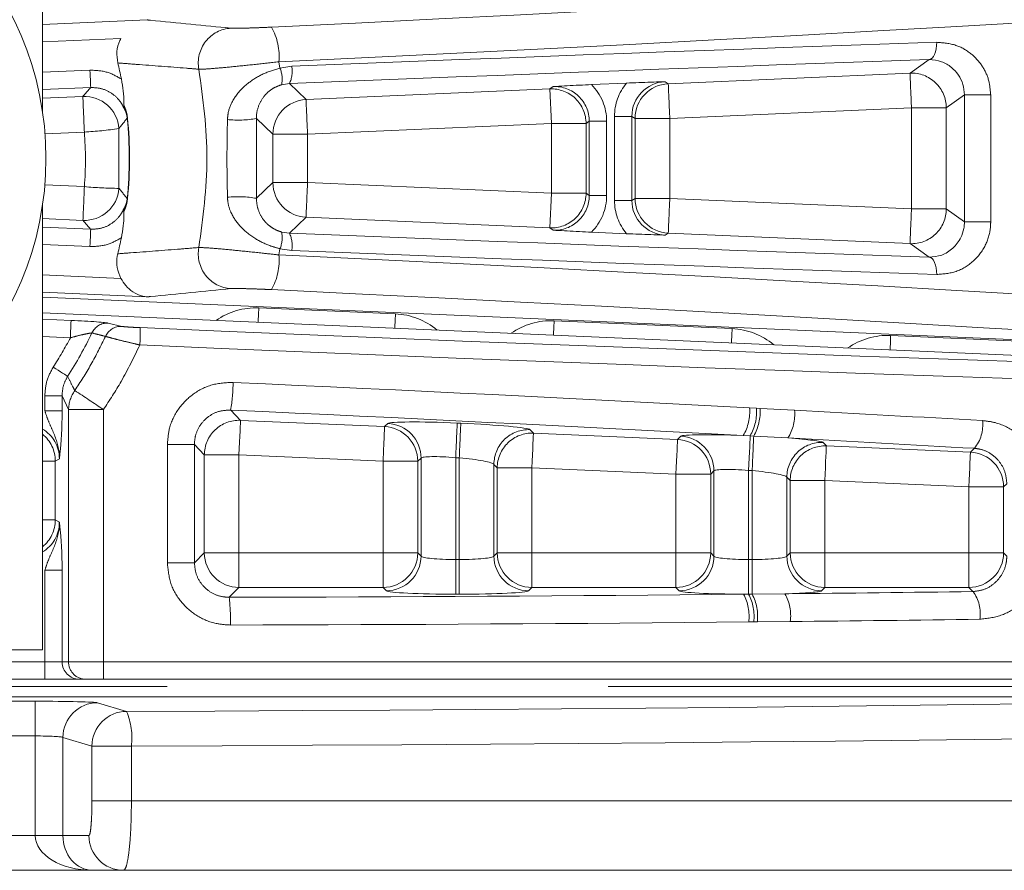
# Model space of a CAD drawing. Header units: millimetres. Extents: x 2 to 601, y 5 to 415.
# Tile 118 of 139: x 434.52 to 437.35, y 281.16 to 283.61. Entities that reach past the tile are written whole.
import ezdxf

# ---------------------------------------------------------------- set-up
doc = ezdxf.new("R2010")
doc.units = ezdxf.units.MM
doc.linetypes.add('PHANTOM', pattern=[12.7, 6.35, -1.27, 1.27, -1.27, 1.27, -1.27])
doc.styles.add('SLDTEXTSTYLE0', font='TXT', dxfattribs={"width": 0.605})
doc.dimstyles.new('SLDDIMSTYLE2', dxfattribs={"dimtxt": 2.5, "dimasz": 2.5, "dimexe": 0, "dimexo": 0.0625, "dimtad": 1, "dimdec": 0, "dimlfac": 10, "dimrnd": 1e-09, "dimzin": 12, "dimdsep": 46, "dimtxsty": 'SLDTEXTSTYLE0', "dimsah": 1, "dimcen": 0.09, "dimadec": 0, "dimazin": 3, "dimtfac": 1, "dimtdec": 0, "dimtofl": 0, "dimtmove": 0, "dimatfit": 3, "dimfxl": 1, "dimfrac": 2, "dimtolj": 1, "dimtzin": 12, "dimarcsym": 0})

# ---------------------------------------------------------------- blocks, each defined once
blk = doc.blocks.new('_D_3')
at = {"color": 7, "linetype": 'Continuous', "lineweight": 0}
for p, q in [((147.0729, 285.3898), (147.0729, 311.1765)), ((504.3394, 282.2649), (504.3394, 311.1765)), ((504.3394, 310.1765), (147.0729, 310.1765))]:
    blk.add_line(p, q, dxfattribs=at)
for points in [[(147.0729, 310.1765), (149.5729, 309.8665), (149.5729, 310.4865)], [(504.3394, 310.1765), (501.8394, 310.4865), (501.8394, 309.8665)]]:
    blk.add_solid(points, dxfattribs=at)
at = {"color": 7, "linetype": 'Continuous', "lineweight": 0, "char_height": 2.5, "attachment_point": 1, "style": 'SLDTEXTSTYLE0'}
for s, insert in [('3573', (332.329, 313.3991)), ('~', (330.3221, 313.3991))]:
    blk.add_mtext(s, dxfattribs=dict(at, insert=insert))

msp = doc.modelspace()

# ---------------------------------------------------------------- linework, layer by layer
at = {"color": 7, "linetype": 'Continuous', "lineweight": 15}
for p, q in [((434.5848, 283.3443), (434.5848, 305.0948)), ((434.5848, 283.5954), (434.8865, 283.6085)), ((434.8107, 283.5552), (434.5848, 283.5453)), ((436.166, 283.4222), (436.2666, 283.4266)), ((434.5848, 281.7948), (434.5848, 283.0753)), ((436.2666, 282.993), (436.166, 282.9974)), ((434.8865, 282.8111), (434.5848, 282.8243)), ((434.5848, 282.8098), (438.6031, 282.6344)), ((434.5848, 282.765), (438.5302, 282.5928)), ((432.7848, 281.7948), (434.5848, 281.7948)), ((434.5915, 281.7098), (432.7781, 281.7098)), ((434.5915, 281.7098), (434.6911, 281.7098)), ((434.7097, 281.7098), (434.6911, 281.7098)), ((434.7599, 281.7098), (434.7097, 281.7098)), ((438.4916, 281.7098), (434.7599, 281.7098)), ((438.5746, 281.659), (428.7544, 281.659)), ((434.7289, 281.1598), (432.6407, 281.1598)), ((434.8181, 281.1598), (434.7289, 281.1598)), ((439.4984, 281.1598), (434.8181, 281.1598))]:
    msp.add_line(p, q, dxfattribs=at)
at = {"color": 7, "linetype": 'PHANTOM', "lineweight": 0}
for p, q in [((435.2655, 283.4879), (435.2687, 283.47)), ((437.083, 283.4553), (437.1377, 283.4941)), ((434.5848, 283.458), (434.7214, 283.4639)), ((435.2687, 283.47), (435.3025, 283.4752)), ((436.3776, 283.4306), (436.3868, 283.4249)), ((436.3868, 283.4249), (437.083, 283.4553)), ((434.7236, 283.414), (434.5848, 283.4079)), ((435.2958, 283.4252), (435.2734, 283.4218)), ((435.2958, 283.4252), (435.3438, 283.3793)), ((435.3438, 283.3793), (436.0458, 283.41)), ((436.0458, 283.41), (436.0551, 283.4165)), ((436.0502, 283.3101), (436.0458, 283.41)), ((434.5848, 283.3831), (434.701, 283.3882)), ((437.2397, 283.3926), (437.1874, 283.3554)), ((437.2397, 283.3926), (437.3154, 283.3926)), ((437.2397, 283.027), (437.2397, 283.3926)), ((437.3154, 283.3926), (437.3154, 283.027)), ((437.0874, 283.3554), (436.3912, 283.325)), ((437.0874, 283.3554), (437.1874, 283.3554)), ((437.0874, 283.0643), (437.0874, 283.3554)), ((437.1874, 283.3554), (437.1874, 283.0643)), ((435.2482, 283.2794), (435.2008, 283.3248)), ((435.2008, 283.3248), (435.2008, 283.0948)), ((436.1594, 283.3167), (436.1501, 283.3101)), ((436.1594, 283.3167), (436.2094, 283.3167)), ((436.1594, 283.103), (436.1594, 283.3167)), ((436.2094, 283.3167), (436.2094, 283.103)), ((436.282, 283.3307), (436.232, 283.3307)), ((436.232, 283.0889), (436.232, 283.3307)), ((436.282, 283.3307), (436.282, 283.0889)), ((436.2912, 283.325), (436.282, 283.3307)), ((436.2912, 283.0947), (436.2912, 283.325)), ((436.2912, 283.325), (436.3912, 283.325)), ((436.3912, 283.325), (436.3912, 283.0947)), ((434.805, 283.296), (434.8051, 283.1235)), ((436.0502, 283.3101), (435.3482, 283.2794)), ((436.1501, 283.3101), (436.0502, 283.3101)), ((436.0502, 283.1095), (436.0502, 283.3101)), ((436.1501, 283.3101), (436.1501, 283.1095)), ((434.7053, 283.2857), (434.592, 283.2808)), ((435.2482, 283.1402), (435.2482, 283.2794)), ((435.3482, 283.2794), (435.2482, 283.2794)), ((435.3482, 283.2794), (435.3482, 283.1402)), ((434.5916, 283.1335), (434.7055, 283.1285)), ((435.2008, 283.0948), (435.2482, 283.1402)), ((435.3482, 283.1402), (435.2482, 283.1402)), ((435.3482, 283.1402), (436.0502, 283.1095)), ((436.0458, 283.0097), (436.0502, 283.1095)), ((436.1501, 283.1095), (436.0502, 283.1095)), ((436.1501, 283.1095), (436.1594, 283.103)), ((436.1594, 283.103), (436.2094, 283.103)), ((436.282, 283.0889), (436.232, 283.0889)), ((436.282, 283.0889), (436.2912, 283.0947)), ((436.2912, 283.0947), (436.3912, 283.0947)), ((436.3912, 283.0947), (437.0874, 283.0643)), ((437.0874, 283.0643), (437.1874, 283.0643)), ((437.1874, 283.0643), (437.2397, 283.027)), ((434.7011, 283.0313), (434.5848, 283.0364)), ((435.3438, 283.0403), (435.2958, 282.9944)), ((436.0458, 283.0097), (435.3438, 283.0403)), ((434.5848, 283.0117), (434.7236, 283.0056)), ((436.0551, 283.0031), (436.0458, 283.0097)), ((437.2397, 283.027), (437.3154, 283.027)), ((435.2734, 282.9978), (435.2958, 282.9944)), ((436.3868, 282.9948), (436.3776, 282.989)), ((437.083, 282.9644), (436.3868, 282.9948)), ((434.7214, 282.9557), (434.5848, 282.9617)), ((435.2687, 282.9496), (435.2655, 282.9317)), ((435.3025, 282.9445), (435.2687, 282.9496)), ((437.1377, 282.9255), (437.083, 282.9644)), ((434.5848, 282.8743), (434.8107, 282.8644)), ((435.2079, 282.7792), (435.6012, 282.762)), ((434.5848, 282.7468), (434.6673, 282.7432)), ((434.7738, 282.7357), (434.813, 282.7261)), ((436.0579, 282.7421), (436.5707, 282.7197)), ((434.6651, 282.6933), (434.5848, 282.6968)), ((437.0273, 282.6997), (437.5401, 282.6773)), ((434.5915, 282.5262), (434.6413, 282.5262)), ((434.5915, 282.4827), (434.5915, 282.5262)), ((434.6599, 282.4863), (434.6413, 282.5262)), ((434.6413, 282.5262), (434.6413, 282.4827)), ((434.5915, 282.4827), (434.6413, 282.4827)), ((434.6599, 282.4863), (434.7604, 282.4863)), ((434.6599, 281.7598), (434.6599, 282.4863)), ((434.7604, 282.4863), (434.7604, 281.7598)), ((435.1267, 282.4851), (435.155, 282.4555)), ((436.621, 282.4915), (436.6411, 282.4904)), ((436.6411, 282.4904), (436.6513, 282.4898)), ((436.6513, 282.4898), (436.7508, 282.4846)), ((435.155, 282.4555), (435.57, 282.4374)), ((435.57, 282.4374), (435.5794, 282.4465)), ((435.7791, 282.4477), (435.7893, 282.4473)), ((435.9891, 282.4286), (435.9985, 282.4187)), ((435.9985, 282.4187), (436.4135, 282.4006)), ((436.4135, 282.4006), (436.423, 282.4096)), ((436.6227, 282.4107), (436.6027, 282.4117)), ((436.6329, 282.4102), (436.6227, 282.4107)), ((436.7316, 282.4047), (436.6329, 282.4102)), ((434.9444, 282.0455), (434.9444, 282.3857)), ((434.9444, 282.3857), (435.0222, 282.3857)), ((435.0222, 282.3857), (435.0222, 282.0455)), ((435.0508, 282.3558), (435.0222, 282.3857)), ((436.8326, 282.3918), (436.8421, 282.3819)), ((436.8421, 282.3819), (437.257, 282.3638)), ((435.0508, 282.0741), (435.0508, 282.3558)), ((435.1506, 282.3558), (435.0508, 282.3558)), ((435.5656, 282.3377), (435.1506, 282.3558)), ((435.1506, 282.3558), (435.1506, 282.0741)), ((437.257, 282.3638), (437.2686, 282.3749)), ((434.5848, 282.3384), (434.6217, 282.3384)), ((434.6333, 282.3449), (434.6217, 282.3384)), ((434.6217, 282.3384), (434.6217, 282.1689)), ((435.6655, 282.3377), (435.5656, 282.3377)), ((435.5656, 282.0741), (435.5656, 282.3377)), ((435.6749, 282.3467), (435.6655, 282.3377)), ((435.6655, 282.3377), (435.6655, 282.0741)), ((435.6749, 282.0646), (435.6749, 282.3467)), ((435.785, 282.3475), (435.7748, 282.3479)), ((435.7748, 282.3479), (435.7748, 282.0547)), ((435.785, 282.0547), (435.785, 282.3475)), ((435.8849, 282.3288), (435.8849, 282.0646)), ((435.8943, 282.3189), (435.8849, 282.3288)), ((435.8943, 282.0741), (435.8943, 282.3189)), ((435.9942, 282.3189), (435.8943, 282.3189)), ((436.4091, 282.3008), (435.9942, 282.3189)), ((435.9942, 282.3189), (435.9942, 282.0741)), ((436.509, 282.3008), (436.4091, 282.3008)), ((436.4091, 282.0741), (436.4091, 282.3008)), ((436.5185, 282.3099), (436.509, 282.3008)), ((436.509, 282.3008), (436.509, 282.0741)), ((436.5185, 282.0646), (436.5185, 282.3099)), ((436.6285, 282.3107), (436.6183, 282.3111)), ((436.6183, 282.3111), (436.6183, 282.0547)), ((436.6285, 282.0547), (436.6285, 282.3107)), ((436.7284, 282.292), (436.7284, 282.0646)), ((436.7378, 282.2821), (436.7284, 282.292)), ((436.7378, 282.0741), (436.7378, 282.2821)), ((436.8377, 282.2821), (436.7378, 282.2821)), ((437.2527, 282.264), (436.8377, 282.2821)), ((436.8377, 282.2821), (436.8377, 282.0741)), ((437.3618, 282.2728), (437.3525, 282.264)), ((437.2527, 282.0741), (437.2527, 282.264)), ((437.3525, 282.264), (437.2527, 282.264)), ((437.3525, 282.264), (437.3525, 282.0741)), ((434.6217, 282.1689), (434.5848, 282.1689)), ((434.6217, 282.1689), (434.6333, 282.1619)), ((435.0222, 282.0455), (435.0508, 282.0741)), ((435.1506, 282.0741), (435.0508, 282.0741)), ((435.1506, 282.0741), (435.5656, 282.0741)), ((435.1506, 282.0741), (435.1506, 281.9742)), ((435.5656, 282.0741), (435.5656, 281.9742)), ((435.6655, 282.0741), (435.5656, 282.0741)), ((435.6655, 282.0741), (435.6749, 282.0646)), ((435.8849, 282.0646), (435.8943, 282.0741)), ((435.9942, 282.0741), (435.8943, 282.0741)), ((435.9942, 281.9742), (435.9942, 282.0741)), ((435.9942, 282.0741), (436.4091, 282.0741)), ((436.4091, 281.9742), (436.4091, 282.0741)), ((436.509, 282.0741), (436.4091, 282.0741)), ((436.509, 282.0741), (436.5185, 282.0646)), ((436.7284, 282.0646), (436.7378, 282.0741)), ((436.8377, 282.0741), (436.7378, 282.0741)), ((436.8377, 281.9742), (436.8377, 282.0741)), ((436.8377, 282.0741), (437.2527, 282.0741)), ((437.3525, 282.0741), (437.2527, 282.0741)), ((437.2527, 281.9742), (437.2527, 282.0741)), ((437.3525, 282.0741), (437.3618, 282.0648)), ((434.9444, 282.0455), (435.0222, 282.0455)), ((435.7748, 282.0547), (435.785, 282.0547)), ((435.7748, 282.0547), (435.7748, 281.9548)), ((435.785, 282.0547), (435.785, 281.9548)), ((436.6183, 281.955), (436.6183, 282.0547)), ((436.6183, 282.0547), (436.6285, 282.0547)), ((436.6285, 281.955), (436.6285, 282.0547)), ((434.6413, 282.0241), (434.5915, 282.0241)), ((434.5915, 281.7598), (434.5915, 282.0241)), ((434.6413, 282.0241), (434.6413, 281.7598)), ((435.1506, 281.9742), (435.1224, 281.946)), ((435.5656, 281.9742), (435.1506, 281.9742)), ((435.5751, 281.9648), (435.5656, 281.9742)), ((435.785, 281.9548), (435.7748, 281.9548)), ((435.9942, 281.9742), (435.9847, 281.9648)), ((436.4091, 281.9742), (435.9942, 281.9742)), ((436.4186, 281.9648), (436.4091, 281.9742)), ((436.6037, 281.9549), (436.6183, 281.955)), ((436.6183, 281.955), (436.6285, 281.955)), ((436.6285, 281.955), (436.7227, 281.9561)), ((436.8377, 281.9742), (436.8283, 281.9648)), ((437.2527, 281.9742), (436.8377, 281.9742)), ((437.2644, 281.9625), (437.2527, 281.9742)), ((436.6332, 281.8752), (436.6185, 281.875)), ((436.6435, 281.8753), (436.6332, 281.8752)), ((436.7384, 281.8762), (436.6435, 281.8753)), ((432.7781, 281.7598), (434.5915, 281.7598)), ((434.6413, 281.7598), (434.5915, 281.7598)), ((434.5915, 281.7098), (434.5915, 281.7598)), ((434.6413, 281.7598), (434.6599, 281.7598)), ((434.6599, 281.7598), (434.7604, 281.7598)), ((434.7604, 281.7598), (438.5164, 281.7598)), ((428.5936, 281.689), (438.5746, 281.689)), ((432.8056, 281.6466), (434.564, 281.6466)), ((434.564, 281.5467), (434.564, 281.6466)), ((434.7433, 281.6423), (434.8268, 281.6173)), ((434.564, 281.5467), (432.8056, 281.5467)), ((434.564, 281.2598), (434.564, 281.5467)), ((434.6437, 281.5424), (434.6437, 281.2598)), ((434.7272, 281.5174), (434.6437, 281.5424)), ((434.7272, 281.3598), (434.7272, 281.5174)), ((434.8409, 281.5174), (434.7272, 281.5174)), ((434.8409, 281.5174), (434.8409, 281.3598)), ((434.7272, 281.3598), (434.8409, 281.3598)), ((434.8409, 281.3598), (439.6759, 281.3598)), ((432.8056, 281.2598), (434.564, 281.2598)), ((434.6437, 281.2598), (434.564, 281.2598)), ((434.6437, 281.2598), (434.7185, 281.2598))]:
    msp.add_line(p, q, dxfattribs=at)
at = {"color": 7, "linetype": 'PHANTOM', "lineweight": 0, "flags": 128}
for points in [[(437.1377, 283.4941), (437.1423, 283.4954), (437.1466, 283.4984), (437.1506, 283.5032), (437.154, 283.5094), (437.1567, 283.5169), (437.1586, 283.5254), (437.1597, 283.5345), (437.1599, 283.5441)], [(434.7214, 283.4639), (434.7218, 283.4544), (434.7223, 283.4452), (434.7226, 283.4367), (434.7229, 283.4292), (434.7232, 283.423), (434.7234, 283.4183), (434.7236, 283.4152), (434.7236, 283.414)], [(434.7236, 283.0056), (434.7236, 283.0044), (434.7234, 283.0013), (434.7232, 282.9966), (434.7229, 282.9904), (434.7226, 282.9829), (434.7223, 282.9744), (434.7218, 282.9652), (434.7214, 282.9557)], [(437.1377, 282.9255), (437.1423, 282.9242), (437.1466, 282.9212), (437.1506, 282.9165), (437.154, 282.9102), (437.1567, 282.9028), (437.1586, 282.8943), (437.1597, 282.8851), (437.1599, 282.8756)], [(435.2079, 282.7792), (435.207, 282.7601), (435.2062, 282.7417), (435.2061, 282.7379)], [(435.6012, 282.762), (435.6004, 282.7429), (435.5996, 282.7246), (435.5994, 282.7207)], [(436.0579, 282.7421), (436.057, 282.723), (436.0562, 282.7046), (436.0561, 282.7008)], [(436.5707, 282.7197), (436.5698, 282.7006), (436.569, 282.6822), (436.5689, 282.6784)], [(437.0273, 282.6997), (437.0265, 282.6807), (437.0257, 282.6623), (437.0255, 282.6585)], [(434.6157, 282.6088), (434.623, 282.6041), (434.63, 282.5995), (434.6367, 282.5952), (434.6427, 282.5913), (434.6478, 282.588), (434.652, 282.5853), (434.6551, 282.5833), (434.657, 282.5821)], [(435.155, 282.4555), (435.1549, 282.4528), (435.1546, 282.4465), (435.1542, 282.437), (435.1536, 282.4245), (435.153, 282.4096), (435.1523, 282.3928), (435.1515, 282.3746), (435.1506, 282.3558)], [(435.9942, 282.3189), (435.995, 282.3378), (435.9958, 282.356), (435.9965, 282.3728), (435.9972, 282.3877), (435.9977, 282.4001), (435.9982, 282.4097), (435.9984, 282.4159), (435.9985, 282.4187)], [(436.6183, 282.3111), (436.6191, 282.3296), (436.6199, 282.3475), (436.6206, 282.3641), (436.6213, 282.3789), (436.6218, 282.3913), (436.6223, 282.401), (436.6225, 282.4075), (436.6227, 282.4107)], [(436.4091, 282.3008), (436.41, 282.3197), (436.4108, 282.3378), (436.4115, 282.3547), (436.4121, 282.3696), (436.4127, 282.382), (436.4131, 282.3916), (436.4134, 282.3978), (436.4135, 282.4006)], [(436.8377, 282.2821), (436.8386, 282.301), (436.8393, 282.3191), (436.8401, 282.336), (436.8407, 282.3509), (436.8413, 282.3633), (436.8417, 282.3728), (436.842, 282.3791), (436.8421, 282.3819)], [(437.2527, 282.264), (437.2535, 282.2828), (437.2543, 282.301), (437.255, 282.3179), (437.2557, 282.3328), (437.2562, 282.3452), (437.2566, 282.3547), (437.2569, 282.361), (437.257, 282.3638)]]:
    msp.add_lwpolyline(points, dxfattribs=at)
at = {"color": 7, "linetype": 'Continuous', "lineweight": 15}
msp.add_circle((433.6848, 283.2098), 0.91, dxfattribs=at)
at = {"color": 7, "linetype": 'PHANTOM', "lineweight": 0}
for centre, radius, start, end in [((435.1334, 283.485), 0.0999, 93.3405, 190.6656), ((435.094, 283.5033), 0.1722, 354.8512, 29.3483), ((435.1936, 283.4382), 0.0815, 348.3729, 22.9318), ((435.2235, 283.4603), 0.0804, 334.1303, 10.6434), ((437.0873, 283.3553), 0.1001, 0.0428, 92.4494), ((449.5288, 283.9488), 12.4556, 182.27105, 182.73099), ((436.0501, 283.31), 0.1, 0.0171, 92.4752), ((436.3912, 283.3249), 0.1, 92.5236, 179.987), ((486.7267, 285.5736), 50.3857, 182.44417, 182.55787), ((434.7052, 283.2882), 0.1001, 4.4838, 92.4119), ((462.2797, 284.5048), 27.6013, 182.31857, 182.53145), ((435.3482, 283.2794), 0.1, 92.5123, 179.984), ((447.7876, 283.8728), 12.4536, 182.27102, 182.73103), ((434.8301, 283.3163), 0.0097, 93.4914, 97.8784), ((433.6848, 283.2098), 1.1499, 354.2075, 5.7925), ((433.6848, 283.2098), 1.1506, 354.2075, 5.7925), ((435.1485, 283.6128), 0.2927, 263.9219, 280.2924), ((434.6483, 284.3264), 1.0423, 273.1362, 278.6457), ((433.6848, 283.2063), 1.0236, 355.6457, 4.451), ((404.5876, 284.4314), 30.1461, 357.33807, 357.52304), ((434.7053, 283.1313), 0.1001, 267.5713, 355.5247), ((434.8078, 284.1602), 1.0367, 264.3344, 269.8499), ((435.3482, 283.1402), 0.1, 180.016, 267.4877), ((447.7876, 282.5468), 12.4536, 177.26897, 177.72898), ((434.8301, 283.1034), 0.0097, 262.1216, 266.5086), ((435.1485, 282.8068), 0.2927, 79.7076, 96.0781), ((436.0501, 283.1096), 0.1, 267.5248, 359.9829), ((436.3912, 283.0947), 0.1, 180.013, 267.4764), ((486.7267, 280.846), 50.3857, 177.44213, 177.55583), ((437.0873, 283.0643), 0.1001, 267.5506, 359.9572), ((449.5288, 282.4708), 12.4556, 177.26901, 177.72895), ((435.1936, 282.9814), 0.0815, 337.0682, 11.6271), ((435.2235, 282.9593), 0.0804, 349.3566, 25.8697), ((435.1334, 282.9346), 0.0999, 169.3344, 266.6595), ((435.094, 282.9163), 0.1722, 330.6516, 5.1489), ((465.2455, 281.3893), 30.6083, 177.46473, 177.55826), ((434.7721, 282.6861), 0.0496, 88.1122, 154.9135), ((434.8114, 282.6765), 0.0497, 88.1638, 155.2423), ((434.1435, 282.7153), 0.723, 356.5984, 0.5564), ((433.6848, 283.2098), 1.108, 327.1508, 332.2141), ((433.6848, 283.2098), 1.1573, 327.1508, 334.2551), ((434.624, 282.5694), 0.5097, 350.4734, 359.4886), ((434.7587, 282.4845), 0.0988, 144.9205, 178.9671), ((430.8197, 276.6597), 7.0341, 55.92822, 56.73628), ((436.486, 282.4804), 0.1354, 329.5167, 4.7065), ((436.5001, 282.481), 0.1412, 330.1653, 3.8191), ((436.5081, 282.4811), 0.1435, 330.3946, 3.4691), ((436.6226, 282.4732), 0.1286, 327.8556, 5.07), ((435.151, 282.3554), 0.1002, 87.688, 179.8023), ((361.7009, 285.6002), 73.9367, 357.470904, 357.548291), ((435.5653, 282.3374), 0.1001, 0.1565, 87.3455), ((435.5747, 282.3464), 0.1002, 0.179, 87.3231), ((487.5773, 280.1449), 51.8494, 177.45442, 177.56477), ((427.2905, 282.7669), 8.5048, 357.17322, 357.84598), ((437.1843, 282.4428), 0.1083, 321.1434, 6.2857), ((434.5212, 282.3379), 0.1005, 0.2689, 50.7178), ((435.985, 282.3285), 0.1002, 87.7006, 179.8027), ((435.9945, 282.3186), 0.1002, 87.6934, 179.81), ((436.4183, 282.3096), 0.1002, 0.1852, 87.3168), ((518.3402, 278.7971), 81.7872, 177.46809, 177.537863), ((436.4088, 282.3005), 0.1002, 0.1852, 87.3168), ((436.8286, 282.2917), 0.1002, 87.6934, 179.81), ((436.8381, 282.2817), 0.1002, 87.7015, 179.7888), ((437.2524, 282.2637), 0.1002, 0.1571, 87.3307), ((434.5211, 282.1694), 0.1006, 309.31, 359.683), ((435.151, 282.0744), 0.1002, 180.1871, 269.8189), ((435.5653, 282.0744), 0.1002, 270.1891, 359.8186), ((435.9945, 282.0744), 0.1002, 180.1814, 269.8109), ((436.4088, 282.0744), 0.1002, 270.1754, 359.8187), ((436.8381, 282.0744), 0.1002, 180.2008, 269.8052), ((437.2524, 282.0744), 0.1002, 270.1813, 359.8264), ((435.5747, 282.065), 0.1002, 270.1751, 359.8188), ((435.985, 282.065), 0.1002, 180.187, 269.8191), ((436.4183, 282.065), 0.1002, 270.1946, 359.7993), ((436.8286, 282.065), 0.1002, 180.1813, 269.8111), ((436.4849, 281.8917), 0.1346, 352.8818, 28.0176), ((436.4959, 281.8909), 0.1382, 353.4607, 27.6272), ((436.5036, 281.8903), 0.1407, 353.8625, 27.3747), ((436.6113, 281.8928), 0.1281, 352.5721, 29.6145), ((437.1782, 281.8988), 0.1072, 351.3217, 36.4702), ((434.6041, 281.8835), 0.522, 358.085, 6.8706), ((434.6912, 281.7597), 0.0499, 179.8953, 269.8817), ((434.7098, 281.7597), 0.0499, 179.8953, 269.9091), ((433.3723, 281.7467), 1.3882, 358.4763, 0.5402), ((434.7438, 281.5423), 0.1001, 90.2553, 179.9345), ((434.8273, 281.5173), 0.1001, 90.2614, 179.9422), ((434.6417, 281.5402), 0.2005, 353.4556, 22.6176), ((434.8183, 281.2596), 0.0998, 179.8897, 269.8873)]:
    msp.add_arc(centre, radius, start, end, dxfattribs=at)
at = {"color": 7, "linetype": 'Continuous', "lineweight": 15}
for start, end in [(11.4657, 13.8204), (346.1796, 348.5343)]:
    msp.add_arc((433.6848, 283.2098), 1.15, start, end, dxfattribs=at)
at = {"color": 7, "linetype": 'PHANTOM', "lineweight": 0}
for centre, major_axis, ratio, start_param, end_param in [((434.2443, 283.6956), (5.8647, 0.2562), 0.026161, 4.882562, 5.550835), ((434.2487, 283.5957), (5.9647, 0.2562), 0.025724, 4.8826, 5.582202), ((434.2487, 283.3278), (5.9647, 0.2583), 0.017293, 1.06016, 1.392436), ((434.2508, 283.2779), (5.9147, 0.2583), 0.017438, 1.060147, 1.392423), ((436.382, 283.3307), (0.0849, -0.053), 0.999049, 2.172212, 3.698939), ((436.0593, 283.3166), (0.0816, 0.058), 0.998969, 5.665439, 7.27939), ((436.0593, 283.3166), (-0.1223, -0.087), 0.999484, 2.523847, 3.304561), ((436.382, 283.3307), (-0.1273, 0.0794), 0.999524, 6.147041, 6.840532), ((436.0593, 283.103), (0.0816, -0.058), 0.998969, 5.28698, 6.900931), ((436.0593, 283.103), (0.1223, -0.087), 0.999484, 6.120217, 6.900931), ((436.382, 283.0889), (0.1273, 0.0794), 0.999524, 2.584246, 3.277737), ((436.382, 283.0889), (0.0849, 0.053), 0.999049, 2.584246, 4.110973), ((434.2508, 283.1417), (5.9147, -0.2583), 0.017438, 4.890762, 5.223038), ((434.2487, 282.8239), (5.9647, -0.2562), 0.025724, 0.700983, 1.400585), ((434.2487, 283.0918), (5.9647, -0.2583), 0.017293, 4.890749, 5.223026), ((434.2443, 282.724), (5.8647, -0.2562), 0.026161, 0.73235, 1.400623), ((435.1994, 282.5792), (0.1385, -0.1447), 0.998727, 2.335014, 2.989083), ((435.5923, 282.5621), (-0.1446, -0.1385), 0.998834, 3.250522, 3.904591), ((434.6701, 283.099), (10.532, -0.4604), 0.034887, 4.732561, 5.085454), ((436.0494, 282.5421), (0.1385, -0.1447), 0.998727, 2.335014, 2.989083), ((436.5617, 282.5197), (-0.1446, -0.1385), 0.998834, 3.250522, 3.904591), ((437.0188, 282.4998), (0.1385, -0.1447), 0.998727, 2.335014, 2.989083), ((434.6679, 283.0491), (10.582, -0.4604), 0.034723, 4.732547, 5.086117), ((434.6679, 282.0347), (10.582, -0.4598), 0.051963, 1.387426, 1.529019), ((434.6644, 281.9549), (10.502, -0.4598), 0.052358, 1.38746, 1.529053), ((434.6679, 282.0347), (10.582, -0.4598), 0.051963, 1.322467, 1.37493), ((435.7791, 282.4372), (0.2, -0.0088), 0.052358, 1.573089, 3.091525), ((435.7894, 282.4368), (0.2, -0.0088), 0.052358, 0.054652, 1.573089), ((434.5325, 282.3443), (0.0883, 0.0491), 0.990116, 5.777912, 6.805504), ((436.6227, 282.4004), (0.2, -0.0088), 0.052358, 1.67307, 3.091525), ((434.6644, 281.9549), (10.502, -0.4598), 0.052358, 1.322501, 1.374964), ((436.6329, 282.3999), (0.2, -0.0088), 0.052358, 0.054652, 1.057241), ((435.7748, 282.3374), (0.1, -0.0088), 0.104113, 1.579988, 3.098424), ((435.785, 282.337), (0.1, -0.0088), 0.104113, 0.061551, 1.579988), ((436.6183, 282.3006), (0.1, -0.0088), 0.104113, 1.579988, 3.098424), ((436.6285, 282.3002), (0.1, -0.0088), 0.104113, 0.061551, 1.579988), ((434.5325, 282.1626), (0.0867, -0.0519), 0.989746, 5.792855, 6.820609), ((435.7748, 282.0652), (0.1, 0), 0.104816, 3.193953, 4.712389), ((435.785, 282.0652), (0.1, 0), 0.104816, 4.712389, 6.230825), ((436.6183, 282.0652), (0.1, 0), 0.104816, 3.193953, 4.712389), ((436.6285, 282.0652), (0.1, 0), 0.104816, 4.712389, 6.230825), ((434.6679, 282.4958), (10.502, 0), 0.052408, 4.755675, 4.897777), ((435.7748, 281.9653), (0.2, 0), 0.052408, 3.193953, 4.712389), ((435.785, 281.9653), (0.2, 0), 0.052408, 4.712389, 6.230825), ((436.6183, 281.9653), (0.2, 0), 0.052408, 3.193953, 4.639321), ((436.6285, 281.9653), (0.2, 0), 0.052408, 5.20266, 6.230825), ((434.6679, 282.4958), (10.502, 0), 0.052408, 4.909317, 4.962216), ((434.6679, 282.4159), (10.582, 0), 0.052012, 4.755675, 4.897777), ((434.6679, 282.4159), (10.582, 0), 0.052012, 4.909317, 4.962216), ((434.564, 281.6419), (0.18, 0), 0.026186, 0.087266, 1.570796), ((433.6848, 281.8273), (8.1, 0), 0.026186, 4.853852, 5.360738), ((433.6848, 281.7274), (8.2, 0), 0.025867, 4.853852, 5.368432), ((434.564, 281.542), (0.08, 0), 0.058918, 0.087266, 1.570796), ((434.7289, 281.2598), (0.1649, 0), 0.606283, 3.141593, 4.712389)]:
    msp.add_ellipse(centre, major_axis=major_axis, ratio=ratio, start_param=start_param, end_param=end_param, dxfattribs=at)
at = {"color": 7, "linetype": 'Continuous', "lineweight": 15}
msp.add_ellipse((434.7289, 281.2598), major_axis=(0, 0.1), ratio=0.85244, start_param=1.570796, end_param=3.141593, dxfattribs=at)
at = {"color": 7, "linetype": 'PHANTOM', "lineweight": 0}
for points, knots in [([(434.8865, 283.6085), (434.8895, 283.6082), (434.9706, 283.6004), (435.0506, 283.5924), (435.1276, 283.5848)], [0, 0, 0, 0, 0.0372522, 1, 1, 1, 1]), ([(435.1276, 283.5848), (435.1292, 283.5847), (435.1335, 283.5844), (435.1499, 283.5845), (435.1768, 283.5851), (435.2098, 283.5862), (435.2327, 283.5872), (435.2441, 283.5878)], [0, 0, 0, 0, 0.130318, 0.346373, 0.563874, 0.781932, 1, 1, 1, 1]), ([(437.1599, 283.5441), (437.1787, 283.5426), (437.2137, 283.54), (437.2582, 283.5144), (437.2901, 283.4803), (437.3112, 283.4388), (437.314, 283.408), (437.3154, 283.3926)], [0, 0, 0, 0, 0.247231, 0.4589, 0.646429, 0.823171, 1, 1, 1, 1]), ([(435.2655, 283.4879), (435.2429, 283.4854), (435.1976, 283.4803), (435.1324, 283.4737), (435.0792, 283.4688), (435.047, 283.4665), (435.0384, 283.4665), (435.0352, 283.4665)], [0, 0, 0, 0, 0.21752, 0.435116, 0.652695, 0.869179, 1, 1, 1, 1]), ([(434.7214, 283.4639), (434.7385, 283.4632), (434.7707, 283.4618), (434.7987, 283.4459), (434.8119, 283.4384)], [0, 0, 0, 0, 0.529256, 1, 1, 1, 1]), ([(435.0352, 283.4665), (435.0232, 283.4675), (434.9634, 283.4723), (434.8856, 283.4784), (434.8194, 283.4832), (434.8015, 283.4845)], [0, 0, 0, 0, 0.154454, 0.772261, 1, 1, 1, 1]), ([(435.0352, 282.9531), (435.0468, 283.0385), (435.0702, 283.2097), (435.0469, 283.3808), (435.0352, 283.4665)], [0, 0, 0, 0, 0.49928, 1, 1, 1, 1]), ([(435.1175, 283.3217), (435.1179, 283.3268), (435.1193, 283.3462), (435.1278, 283.3678), (435.1467, 283.3989), (435.1742, 283.4268), (435.2201, 283.4551), (435.2522, 283.4649), (435.2687, 283.47)], [0, 0, 0, 0, 0.065858, 0.251383, 0.308406, 0.572142, 0.78088, 1, 1, 1, 1]), ([(434.701, 283.3882), (434.7046, 283.3922), (434.7122, 283.4008), (434.7196, 283.4094), (434.7236, 283.414)], [0, 0, 0, 0, 0.468183, 1, 1, 1, 1]), ([(434.8196, 283.3541), (434.8167, 283.3598), (434.8088, 283.3755), (434.788, 283.3962), (434.7575, 283.4122), (434.7349, 283.4134), (434.7236, 283.414)], [0, 0, 0, 0, 0.159167, 0.439252, 0.719689, 1, 1, 1, 1]), ([(435.2734, 283.4218), (435.2672, 283.4197), (435.2589, 283.417), (435.2436, 283.4085), (435.2257, 283.3942), (435.2089, 283.3693), (435.2014, 283.3441), (435.2009, 283.3283), (435.2008, 283.3248)], [0, 0, 0, 0, 0.143236, 0.189409, 0.380564, 0.650937, 0.92349, 1, 1, 1, 1]), ([(434.8188, 283.3632), (434.8201, 283.3606), (434.8226, 283.3551), (434.8256, 283.3464), (434.8276, 283.3386), (434.8287, 283.333), (434.8292, 283.3287), (434.8295, 283.3259)], [0, 0, 0, 0, 0.316219, 0.65683, 0.766498, 0.849452, 1, 1, 1, 1]), ([(434.8288, 283.3259), (434.8287, 283.3272), (434.8284, 283.3292), (434.8277, 283.3334), (434.8262, 283.3398), (434.8233, 283.3476), (434.821, 283.3516), (434.8196, 283.3541)], [0, 0, 0, 0, 0.071858, 0.10474, 0.250944, 0.541123, 1, 1, 1, 1]), ([(434.8288, 283.3259), (434.8244, 283.3203), (434.8165, 283.3104), (434.8085, 283.3004), (434.805, 283.296)], [0, 0, 0, 0, 0.5595508, 1, 1, 1, 1]), ([(435.1175, 283.0979), (435.1168, 283.1312), (435.1153, 283.2058), (435.1167, 283.2804), (435.1175, 283.3217)], [0, 0, 0, 0, 0.446598, 1, 1, 1, 1]), ([(434.8051, 283.1235), (434.8087, 283.1191), (434.8167, 283.1091), (434.8245, 283.0993), (434.8288, 283.0938)], [0, 0, 0, 0, 0.443621, 1, 1, 1, 1]), ([(434.8295, 283.0937), (434.8292, 283.0909), (434.8287, 283.0867), (434.8276, 283.0811), (434.8256, 283.0732), (434.8226, 283.0645), (434.8201, 283.0591), (434.8188, 283.0565)], [0, 0, 0, 0, 0.150548, 0.233502, 0.34317, 0.683781, 1, 1, 1, 1]), ([(434.8196, 283.0655), (434.821, 283.068), (434.8233, 283.072), (434.8262, 283.0798), (434.8278, 283.0867), (434.8285, 283.0912), (434.8287, 283.0931), (434.8288, 283.0938)], [0, 0, 0, 0, 0.458842, 0.748998, 0.895191, 0.965429, 1, 1, 1, 1]), ([(435.2687, 282.9496), (435.2599, 282.9521), (435.2357, 282.9588), (435.1952, 282.9783), (435.155, 283.0099), (435.1293, 283.0462), (435.1189, 283.0771), (435.1178, 283.0932), (435.1175, 283.0979)], [0, 0, 0, 0, 0.116369, 0.323497, 0.566713, 0.792342, 0.938901, 1, 1, 1, 1]), ([(435.2008, 283.0948), (435.2014, 283.0865), (435.2021, 283.0758), (435.2076, 283.0563), (435.2169, 283.0367), (435.2349, 283.0169), (435.2513, 283.0066), (435.2631, 283.001), (435.2691, 282.9992), (435.2734, 282.9978)], [0, 0, 0, 0, 0.183816, 0.238043, 0.481312, 0.717359, 0.862377, 0.899984, 1, 1, 1, 1]), ([(434.7236, 283.0056), (434.7349, 283.0062), (434.7575, 283.0074), (434.788, 283.0234), (434.8088, 283.0441), (434.8167, 283.0598), (434.8196, 283.0655)], [0, 0, 0, 0, 0.280311, 0.560748, 0.840833, 1, 1, 1, 1]), ([(434.7236, 283.0056), (434.7197, 283.0101), (434.7122, 283.0187), (434.7047, 283.0273), (434.7011, 283.0313)], [0, 0, 0, 0, 0.528284, 1, 1, 1, 1]), ([(437.3154, 283.027), (437.3152, 283.0214), (437.3144, 282.998), (437.3013, 282.9555), (437.2663, 282.9105), (437.2165, 282.8799), (437.1788, 282.877), (437.1599, 282.8756)], [0, 0, 0, 0, 0.06552, 0.269488, 0.503861, 0.751872, 1, 1, 1, 1]), ([(434.8119, 282.9812), (434.7987, 282.9737), (434.7707, 282.9578), (434.7385, 282.9564), (434.7214, 282.9557)], [0, 0, 0, 0, 0.470744, 1, 1, 1, 1]), ([(434.8015, 282.9351), (434.8136, 282.936), (434.8742, 282.9404), (434.952, 282.9464), (435.0175, 282.9517), (435.0352, 282.9531)], [0, 0, 0, 0, 0.154452, 0.77226, 1, 1, 1, 1]), ([(435.0352, 282.9531), (435.0413, 282.953), (435.0535, 282.9528), (435.0975, 282.9492), (435.1548, 282.9437), (435.214, 282.9375), (435.2509, 282.9334), (435.2655, 282.9317)], [0, 0, 0, 0, 0.214137, 0.427788, 0.642243, 0.858262, 1, 1, 1, 1]), ([(435.1276, 282.8348), (435.0506, 282.8272), (434.9706, 282.8193), (434.8895, 282.8114), (434.8865, 282.8111)], [0, 0, 0, 0, 0.962748, 1, 1, 1, 1]), ([(435.2441, 282.8319), (435.2367, 282.8322), (435.2181, 282.8331), (435.1882, 282.8342), (435.1591, 282.835), (435.1369, 282.8353), (435.1307, 282.835), (435.1276, 282.8348)], [0, 0, 0, 0, 0.141988, 0.358589, 0.573265, 0.786617, 1, 1, 1, 1]), ([(434.813, 282.7261), (434.8145, 282.7259), (434.8174, 282.7254), (434.8281, 282.7245), (434.8424, 282.7235), (434.8559, 282.7228), (434.8642, 282.7224), (434.8665, 282.7223)], [0, 0, 0, 0, 0.2181109, 0.4358562, 0.6623189, 0.906057, 1, 1, 1, 1]), ([(434.6651, 282.6933), (434.6729, 282.6954), (434.688, 282.6995), (434.7079, 282.7041), (434.7222, 282.7068), (434.7257, 282.707), (434.7272, 282.7071)], [0, 0, 0, 0, 0.29443, 0.572483, 0.812781, 1, 1, 1, 1]), ([(434.6778, 282.5413), (434.6938, 282.566), (434.7262, 282.6163), (434.7528, 282.67), (434.7663, 282.6973)], [0, 0, 0, 0, 0.491486, 1, 1, 1, 1]), ([(434.7663, 282.6973), (434.7606, 282.6987), (434.7476, 282.702), (434.7345, 282.7053), (434.7272, 282.7071)], [0, 0, 0, 0, 0.438639, 1, 1, 1, 1]), ([(434.8652, 282.6724), (434.861, 282.6734), (434.8457, 282.6769), (434.8205, 282.683), (434.7942, 282.6896), (434.7745, 282.6948), (434.7691, 282.6964), (434.7663, 282.6973)], [0, 0, 0, 0, 0.091693, 0.330539, 0.555681, 0.776099, 1, 1, 1, 1]), ([(434.8652, 282.6724), (434.848, 282.637), (434.8168, 282.5728), (434.7778, 282.5131), (434.7604, 282.4863)], [0, 0, 0, 0, 0.552283, 1, 1, 1, 1]), ([(434.5915, 282.5262), (434.5925, 282.5407), (434.5946, 282.5699), (434.6086, 282.5957), (434.6157, 282.6088)], [0, 0, 0, 0, 0.4948, 1, 1, 1, 1]), ([(434.657, 282.5821), (434.6524, 282.5732), (434.6431, 282.5557), (434.6419, 282.536), (434.6413, 282.5262)], [0, 0, 0, 0, 0.503521, 1, 1, 1, 1]), ([(434.657, 282.5821), (434.6618, 282.5727), (434.6687, 282.559), (434.6756, 282.5456), (434.6778, 282.5413)], [0, 0, 0, 0, 0.685493, 1, 1, 1, 1]), ([(434.9444, 282.3857), (434.9456, 282.4015), (434.9485, 282.4376), (434.9736, 282.4895), (435.0166, 282.5332), (435.0723, 282.5617), (435.1133, 282.5638), (435.1337, 282.5649)], [0, 0, 0, 0, 0.163868, 0.371261, 0.579849, 0.789764, 1, 1, 1, 1]), ([(434.6333, 282.3449), (434.6333, 282.3451), (434.6336, 282.3519), (434.632, 282.3812), (434.6178, 282.4179), (434.6007, 282.4552), (434.5944, 282.4741), (434.5915, 282.4827)], [0, 0, 0, 0, 0.004321, 0.141749, 0.608504, 0.820875, 1, 1, 1, 1]), ([(434.6413, 282.4827), (434.6412, 282.4685), (434.6409, 282.4403), (434.6386, 282.3946), (434.6358, 282.3655), (434.6338, 282.3485), (434.6333, 282.345), (434.6333, 282.3449)], [0, 0, 0, 0, 0.246162, 0.491292, 0.895833, 0.99632, 1, 1, 1, 1]), ([(435.1267, 282.4851), (435.1154, 282.4845), (435.0928, 282.4835), (435.0619, 282.4677), (435.0382, 282.4434), (435.0244, 282.4145), (435.0228, 282.3945), (435.0222, 282.3857)], [0, 0, 0, 0, 0.210614, 0.420175, 0.628249, 0.835644, 1, 1, 1, 1]), ([(437.292, 282.4547), (437.303, 282.4534), (437.3342, 282.4499), (437.3821, 282.4283), (437.4268, 282.3869), (437.457, 282.3332), (437.4609, 282.2929), (437.4628, 282.2728)], [0, 0, 0, 0, 0.12312, 0.348483, 0.568406, 0.784299, 1, 1, 1, 1]), ([(437.3618, 282.2728), (437.3607, 282.2841), (437.3586, 282.3067), (437.3421, 282.3367), (437.3178, 282.3598), (437.2917, 282.372), (437.2747, 282.3741), (437.2686, 282.3749)], [0, 0, 0, 0, 0.211581, 0.426276, 0.6476165, 0.8757412, 1, 1, 1, 1]), ([(434.5915, 282.0241), (434.5944, 282.0327), (434.6007, 282.0516), (434.6178, 282.0889), (434.632, 282.1256), (434.6336, 282.1549), (434.6333, 282.1617), (434.6333, 282.1619)], [0, 0, 0, 0, 0.179073, 0.39139, 0.858311, 0.995678, 1, 1, 1, 1]), ([(434.6333, 282.1619), (434.6333, 282.1618), (434.6338, 282.1583), (434.6358, 282.1413), (434.6386, 282.1121), (434.6409, 282.0665), (434.6412, 282.0382), (434.6413, 282.0241)], [0, 0, 0, 0, 0.003679, 0.104133, 0.508792, 0.753879, 1, 1, 1, 1]), ([(435.1258, 281.8661), (435.1122, 281.8669), (435.0784, 281.8691), (435.0274, 281.8907), (434.9815, 281.9312), (434.9504, 281.9849), (434.9464, 282.0253), (434.9444, 282.0455)], [0, 0, 0, 0, 0.144651, 0.359053, 0.5728911, 0.7866218, 1, 1, 1, 1]), ([(435.0222, 282.0455), (435.0233, 282.0343), (435.0254, 282.0118), (435.0426, 281.9819), (435.0679, 281.9594), (435.0962, 281.9475), (435.1148, 281.9464), (435.1224, 281.946)], [0, 0, 0, 0, 0.2139258, 0.4275318, 0.6408842, 0.8550233, 1, 1, 1, 1]), ([(437.2644, 281.9625), (437.2756, 281.9639), (437.2981, 281.9668), (437.3276, 281.9853), (437.3496, 282.0121), (437.3605, 282.0405), (437.3615, 282.0585), (437.3618, 282.0648)], [0, 0, 0, 0, 0.223994, 0.447896, 0.669072, 0.883222, 1, 1, 1, 1]), ([(437.4628, 282.0648), (437.4622, 282.0534), (437.4604, 282.0214), (437.4406, 281.9707), (437.4002, 281.9227), (437.3458, 281.8897), (437.3047, 281.885), (437.2842, 281.8826)], [0, 0, 0, 0, 0.119378, 0.33601, 0.556673, 0.7781, 1, 1, 1, 1]), ([(434.7185, 281.2598), (434.7191, 281.2603), (434.7208, 281.2615), (434.7232, 281.2736), (434.7254, 281.2962), (434.7269, 281.3261), (434.7271, 281.3486), (434.7272, 281.3598)], [0, 0, 0, 0, 0.1422444, 0.3569709, 0.571411, 0.7857013, 1, 1, 1, 1]), ([(434.8409, 281.3598), (434.8407, 281.3374), (434.8402, 281.2924), (434.8363, 281.2326), (434.8305, 281.1873), (434.8241, 281.1633), (434.8198, 281.1608), (434.8181, 281.1598)], [0, 0, 0, 0, 0.21441, 0.428765, 0.643183, 0.857837, 1, 1, 1, 1])]:
    msp.add_open_spline(points, degree=3, knots=knots, dxfattribs=at)
at = {"color": 7, "linetype": 'Continuous', "lineweight": 15}
for points, knots in [([(434.8015, 283.4845), (434.7999, 283.4955), (434.7967, 283.5175), (434.8036, 283.5416), (434.8097, 283.5533), (434.8107, 283.5552)], [0, 0, 0, 0, 0.4552801, 0.9105973, 1, 1, 1, 1]), ([(437.2397, 283.3926), (437.2388, 283.4029), (437.2369, 283.4239), (437.2228, 283.4516), (437.2018, 283.4743), (437.1728, 283.4913), (437.15, 283.4931), (437.1377, 283.4941)], [0, 0, 0, 0, 0.165726, 0.336486, 0.524401, 0.74235, 1, 1, 1, 1]), ([(434.8119, 283.4384), (434.8139, 283.4268), (434.8179, 283.4035), (434.8197, 283.3767), (434.819, 283.366), (434.8188, 283.3632)], [0, 0, 0, 0, 0.4190531, 0.8467052, 1, 1, 1, 1]), ([(436.2666, 283.4266), (436.2785, 283.4271), (436.3161, 283.4287), (436.3507, 283.4298), (436.3747, 283.4305), (436.3774, 283.4306), (436.3776, 283.4306)], [0, 0, 0, 0, 0.28882, 0.916734, 0.994959, 1, 1, 1, 1]), ([(436.0551, 283.4165), (436.0552, 283.4165), (436.058, 283.4167), (436.0819, 283.418), (436.1165, 283.42), (436.1541, 283.4217), (436.166, 283.4222)], [0, 0, 0, 0, 0.005044, 0.083145, 0.711302, 1, 1, 1, 1]), ([(434.8196, 283.3541), (434.8196, 283.3542), (434.8186, 283.357), (434.8187, 283.3601), (434.8188, 283.3632)], [0, 0, 0, 0, 0.0253392, 1, 1, 1, 1]), ([(434.8196, 283.0655), (434.8196, 283.0654), (434.8186, 283.0627), (434.8187, 283.0595), (434.8188, 283.0565)], [0, 0, 0, 0, 0.0253392, 1, 1, 1, 1]), ([(434.8188, 283.0565), (434.819, 283.0524), (434.8196, 283.0411), (434.8177, 283.0145), (434.8139, 282.9927), (434.8119, 282.9812)], [0, 0, 0, 0, 0.2117, 0.584508, 1, 1, 1, 1]), ([(437.1377, 282.9255), (437.1501, 282.9265), (437.1746, 282.9285), (437.2069, 282.9487), (437.2288, 282.9767), (437.237, 283.0012), (437.2394, 283.0167), (437.2396, 283.0232), (437.2397, 283.027)], [0, 0, 0, 0, 0.25837, 0.513052, 0.744941, 0.895109, 0.93894, 1, 1, 1, 1]), ([(436.166, 282.9974), (436.1541, 282.9979), (436.1165, 282.9997), (436.0819, 283.0016), (436.058, 283.0029), (436.0552, 283.0031), (436.0551, 283.0031)], [0, 0, 0, 0, 0.288698, 0.916855, 0.994956, 1, 1, 1, 1]), ([(436.3776, 282.989), (436.3774, 282.989), (436.3747, 282.9891), (436.3507, 282.9898), (436.3161, 282.9909), (436.2785, 282.9925), (436.2666, 282.993)], [0, 0, 0, 0, 0.005041, 0.083266, 0.71118, 1, 1, 1, 1]), ([(434.8107, 282.8644), (434.8064, 282.8746), (434.7977, 282.895), (434.7981, 282.92), (434.801, 282.9329), (434.8015, 282.9351)], [0, 0, 0, 0, 0.451782, 0.907931, 1, 1, 1, 1]), ([(434.8107, 282.8644), (434.8152, 282.8572), (434.825, 282.8415), (434.8467, 282.8227), (434.8679, 282.8135), (434.882, 282.8114), (434.8863, 282.8111), (434.8865, 282.8111)], [0, 0, 0, 0, 0.231865, 0.501916, 0.85143, 0.994167, 1, 1, 1, 1]), ([(434.7738, 282.7357), (434.771, 282.7361), (434.765, 282.7371), (434.7411, 282.7392), (434.7069, 282.7413), (434.6805, 282.7426), (434.6673, 282.7432)], [0, 0, 0, 0, 0.207178, 0.458913, 0.729792, 1, 1, 1, 1])]:
    msp.add_open_spline(points, degree=3, knots=knots, dxfattribs=at)

# ---------------------------------------------------------------- dimensions: what is measured, and where the dimension line sits
at = {"color": 7, "linetype": 'Continuous', "lineweight": 0}
dim = msp.add_linear_dim(base=(147.0729, 310.1765), p1=(504.3394, 281.2649), p2=(147.0729, 284.3898), text='~<>', dimstyle='SLDDIMSTYLE2', dxfattribs=at)
dim.commit()
dim.dimension.update_dxf_attribs({"geometry": '_D_3', "text_midpoint": (335.145, 310.1765), "dimtype": 160})

doc.saveas('drawing.dxf')
